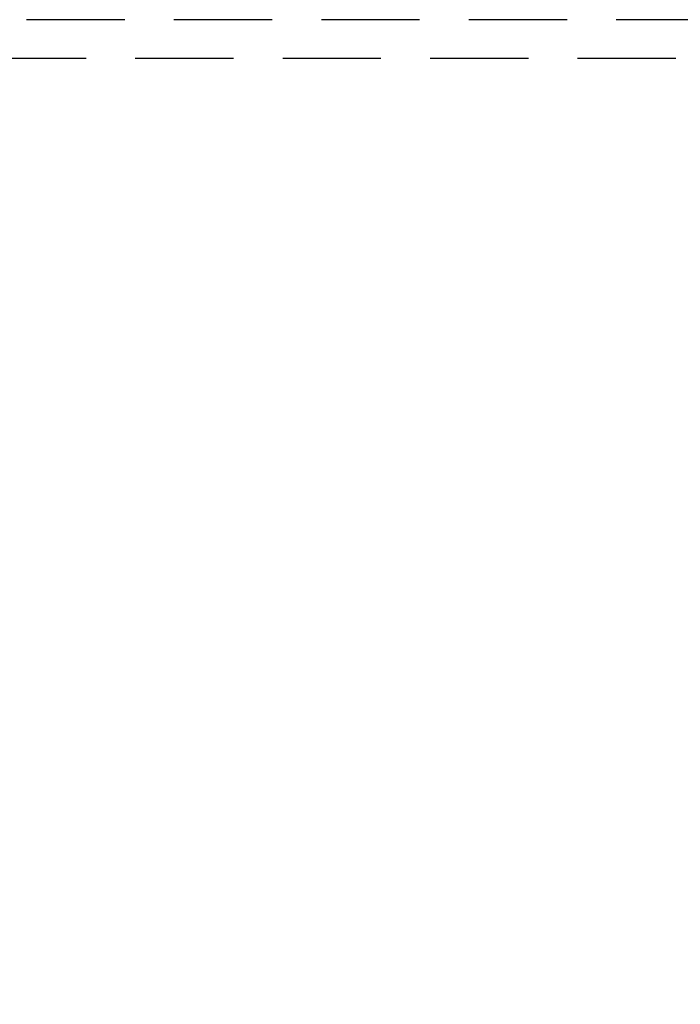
# Paper-space layout 'A01 Title Sheet' of a CAD drawing. Header units: millimetres. Extents: x 0 to 2642, y -51 to 594.
# Tile 4 of 14: x 427 to 512, y 467 to 594. Entities that reach past the tile are written whole.
import ezdxf
from ezdxf.enums import TextEntityAlignment as Align
from ezdxf.lldxf.tags import DXFTag

# ---------------------------------------------------------------- set-up
doc = ezdxf.new("R2010")
doc.units = ezdxf.units.MM
doc.linetypes.add('DASHED', pattern=[19.05, 12.7, -6.35])
doc.layers.add('A_10_Sheet_Annotation', color=250, linetype='Continuous', lineweight=25)
doc.layers.add('A_10_Sheet_NoPlot', color=9, linetype='DASHED', lineweight=25, plot=False, transparency=0.5)
doc.styles.get("Standard").update_dxf_attribs({"font": 'arial.ttf'})
doc.styles.add('Standard 2.5mm (Annotative)', font='arial.ttf', dxfattribs={"height": 2.5})
doc.styles.add('Standard 3.0mm (Annotative)', font='arial.ttf', dxfattribs={"height": 3})
tags = doc.linetypes.add('COMM', pattern='A,12.7,-5.08,["TC",Standard,S=2.54,R=0,X=-2.54,Y=-1.27],-5', length=22.78).pattern_tags.tags
tags[6] = DXFTag(74, 10)

# ---------------------------------------------------------------- blocks, each defined once
blk = doc.blocks.new('Title Block - Project Title Sheet')
at = {"layer": 'A_10_Sheet_NoPlot'}
for points in [[(0, 594), (0, 0), (840.5, 0), (840.5, 594)], [(10, 589), (10, 5), (835.5, 5), (835.5, 589)]]:
    blk.add_lwpolyline(points, close=True, dxfattribs=at)
at = {"color": 254, "linetype": 'COMM', "lineweight": 18, "ltscale": 1.0153e-115, "true_color": 0xe0e0e0, "flags": 90}
blk.add_attdef('03-PROJECT-TITLE', text='', height=25, rotation=90, dxfattribs=at).set_placement((810.5, 15), align=Align.BOTTOM_LEFT)
at = {"color": 255, "linetype": 'COMM', "lineweight": 18, "style": 'Standard 3.0mm (Annotative)'}
blk.add_attdef('STAGE:10-PURPOSE', text='', height=3, dxfattribs=at).set_placement((609.84, 80.27), align=Align.TOP_LEFT)
at = {"color": 255, "lineweight": 30, "style": 'Standard 2.5mm (Annotative)'}
for tag, p in [('SITE-AREA:08A-PROJECT-AREA-SITE', (609.84, 72.77)), ('OWNERSHIP-AREA:08B-PROJECT-AREA-OWNERSHIP', (609.95, 67.74))]:
    blk.add_attdef(tag, p, '', height=2.5, dxfattribs=at)
at = {"color": 255, "linetype": 'DASHED', "lineweight": 30, "flags": 104}
for tag, p in [('04A-PROJECT-ADDRESS-LINE1', (609.84, 61.77)), ('05-CLIENT', (609.84, 38.43))]:
    blk.add_attdef(tag, text='', height=3, dxfattribs=at).set_placement(p, align=Align.TOP_LEFT)
at = {"color": 255, "linetype": 'DASHED', "style": 'Standard 3.0mm (Annotative)'}
for tag, p in [('04B-PROJECT-ADDRESS-LINE2', (609.84, 55.77)), ('04C-PROJECT-ADDRESS-CITY', (609.84, 50.16)), ('04D-PROJECT-ADDRESS-POSTCODE', (609.84, 44.56))]:
    blk.add_attdef(tag, text='', height=3, dxfattribs=at).set_placement(p, align=Align.TOP_LEFT)
at = {"color": 254, "linetype": 'Continuous', "true_color": 0xe3e3e3, "style": 'Standard 3.0mm (Annotative)', "flags": 8}
blk.add_attdef('06', (823.1, 15), '', height=3, rotation=90, dxfattribs=at)

psp = doc.layouts.new('A01 Title Sheet')

# ---------------------------------------------------------------- block references
at = {"layer": 'A_10_Sheet_Annotation', "lineweight": 30}
psp.add_blockref('Title Block - Project Title Sheet', (0, 0), dxfattribs=at)

doc.saveas('drawing.dxf')
